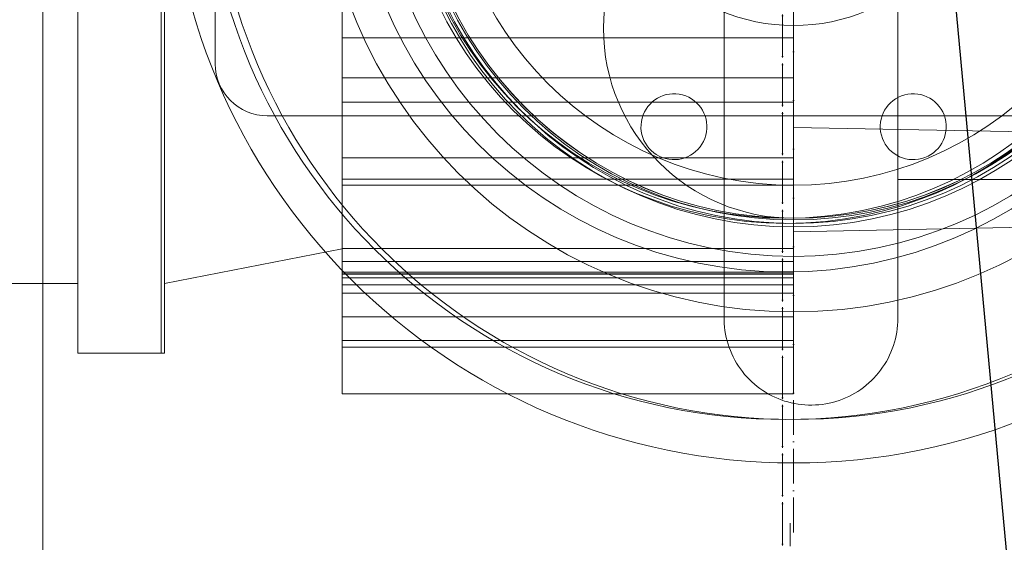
# Model space of a CAD drawing. Header units: metres. Extents: x -54598 to 1827199, y -329446 to -256744.
# Tile 123 of 256: x 28016 to 28583, y -268460 to -268159. Entities that reach past the tile are written whole.
import ezdxf
from ezdxf import colors
from ezdxf.entities.mleader import LeaderData, LeaderLine
from ezdxf.math import Vec2, Vec3

# ---------------------------------------------------------------- set-up
doc = ezdxf.new("R2010")
doc.units = ezdxf.units.M
doc.linetypes.add('ADSK_Осевая', pattern=[14, 10, -2, 0, -2])
for name, color, linetype, lineweight in [('A-GENM', 13, 'Continuous', 20), ('M-EQPM', 7, 'Continuous', 20), ('P-PIPE', 7, 'Continuous', 20), ('P-PIPE-CNTR', 7, 'ADSK_Осевая', 20), ('ТС_труБы', 5, 'Continuous', 60)]:
    doc.layers.add(name, color=color, linetype=linetype, lineweight=lineweight)
doc.styles.add('ISO_1.0', font='isocpeur.ttf')

# ---------------------------------------------------------------- blocks, each defined once
blk = doc.blocks.new('Tecofi_VPI4448-02_Затвор дисковый поворотный с ручкой - Затвор дисковый поворотный_VPI 4448-02-669455-В_Этаж 01_Сводный')
at = {"layer": 'P-PIPE', "color": 1}
for p, q in [((-875.86, 27832.58), (-875.86, 27702.58)), ((-860.86, 27687.58), (-557.86, 27687.58))]:
    blk.add_line(p, q, dxfattribs=at)
for centre, radius, start, end in [((-709.36, 27767.58), 110, 90, 270), ((-709.36, 27767.58), 110, 270, 90), ((-709.36, 27767.58), 100, 90, 270), ((-709.36, 27767.58), 100, 270, 90), ((-860.86, 27702.58), 15, 180, 270)]:
    blk.add_arc(centre, radius, start, end, dxfattribs=at)
blk = doc.blocks.new('VM_Фланец_ГОСТ 332591 - VM_Фланец_ГОСТ 33259-2015-669460-В_Этаж 01_Сводный')
at = {"layer": 'P-PIPE'}
for radius, start, end in [(167.5, 90, 270), (167.5, 270, 90), (111, 90, 270), (111, 270, 90)]:
    blk.add_arc((-709.36, 27767.58), radius, start, end, dxfattribs=at)
blk = doc.blocks.new('VM_Фланец_ГОСТ 332591 - VM_Фланец_ГОСТ 33259-2015-V8-В_Этаж 01_Сводный')
at = {"layer": 'P-PIPE'}
for radius, start, end in [(167.5, 90, 270), (167.5, 270, 90), (111, 90, 270), (111, 270, 90)]:
    blk.add_arc((-709.36, 27767.58), radius, start, end, dxfattribs=at)
blk = doc.blocks.new('ìáß_ß_Stratos_GIGA_Wilo - Stratos GIGA 100_3-33_22-669461-В_Этаж 01_Сводный')
at = {"layer": 'A-GENM', "color": 1}
for p, q in [((-679.36, 27669.23), (-679.36, 27869.23)), ((-679.36, 27869.23), (-679.36, 27669.23)), ((-839.36, 27710.05), (-839.36, 27828.41)), ((-839.36, 27828.41), (-839.36, 27710.05)), ((-709.36, 27769.23), (-709.36, 27710.05)), ((-709.36, 27710.05), (-709.36, 27722.4)), ((-839.36, 27710.05), (-839.36, 27698.54)), ((-839.36, 27710.05), (-839.36, 27698.54)), ((-709.36, 27710.05), (-839.36, 27710.05)), ((-709.36, 27710.05), (-839.36, 27710.05)), ((-709.36, 27698.54), (-709.36, 27710.05)), ((-709.36, 27698.54), (-709.36, 27710.05)), ((-839.36, 27698.54), (-709.36, 27698.54)), ((-839.36, 27698.54), (-839.36, 27667.62)), ((-839.36, 27698.54), (-839.36, 27667.62)), ((-839.36, 27698.54), (-709.36, 27698.54)), ((-709.36, 27667.62), (-709.36, 27698.54)), ((-709.36, 27667.62), (-709.36, 27698.54)), ((-709.36, 27691.46), (-839.36, 27691.46)), ((-709.36, 27691.46), (-839.36, 27691.46)), ((-839.36, 27689.12), (-839.36, 27677.8)), ((-839.36, 27677.8), (-839.36, 27689.12)), ((-839.36, 27677.8), (-839.36, 27689.12)), ((-839.36, 27689.12), (-839.36, 27677.8)), ((-709.36, 27677.8), (-709.36, 27689.12)), ((-709.36, 27689.12), (-709.36, 27677.8)), ((-709.36, 27689.12), (-709.36, 27677.8)), ((-709.36, 27677.8), (-709.36, 27689.12)), ((-839.36, 27675.46), (-709.36, 27675.46)), ((-839.36, 27675.46), (-709.36, 27675.46)), ((-709.36, 27669.34), (-839.36, 27669.34)), ((-709.36, 27669.34), (-839.36, 27669.34)), ((-839.36, 27667.62), (-709.36, 27667.62)), ((-839.36, 27667.62), (-839.36, 27642.05)), ((-709.36, 27667.62), (-839.36, 27667.62)), ((-709.36, 27642.05), (-709.36, 27667.62)), ((-679.36, 27669.23), (-629.36, 27669.23)), ((-839.36, 27666.41), (-839.36, 27652.27)), ((-839.36, 27652.27), (-839.36, 27666.41)), ((-839.36, 27652.27), (-839.36, 27666.41)), ((-839.36, 27666.41), (-839.36, 27652.27)), ((-709.36, 27652.27), (-709.36, 27666.41)), ((-709.36, 27666.41), (-709.36, 27652.27)), ((-709.36, 27666.41), (-709.36, 27652.27)), ((-709.36, 27652.27), (-709.36, 27666.41)), ((-839.36, 27649.34), (-709.36, 27649.34)), ((-839.36, 27649.34), (-709.36, 27649.34)), ((-709.36, 27645.63), (-839.36, 27645.63)), ((-709.36, 27645.63), (-839.36, 27645.63)), ((-839.36, 27642.52), (-839.36, 27645.61)), ((-839.36, 27645.61), (-839.36, 27640.88)), ((-839.36, 27640.88), (-839.36, 27645.61)), ((-839.36, 27642.52), (-839.36, 27645.61)), ((-839.36, 27645.61), (-709.36, 27645.61)), ((-709.36, 27645.61), (-839.36, 27645.61)), ((-709.36, 27645.61), (-709.36, 27642.52)), ((-709.36, 27645.61), (-709.36, 27640.88)), ((-709.36, 27640.88), (-709.36, 27645.61)), ((-709.36, 27645.61), (-709.36, 27642.52)), ((-839.36, 27642.52), (-709.36, 27642.52)), ((-839.36, 27642.05), (-839.36, 27642.52)), ((-839.36, 27642.05), (-839.36, 27642.52)), ((-709.36, 27642.52), (-839.36, 27642.52)), ((-709.36, 27642.05), (-839.36, 27642.05)), ((-839.36, 27642.05), (-709.36, 27642.05)), ((-709.36, 27642.52), (-709.36, 27642.05)), ((-709.36, 27642.52), (-709.36, 27642.05)), ((-839.36, 27641.91), (-839.36, 27629.69)), ((-839.36, 27629.68), (-839.36, 27641.91)), ((-709.36, 27641.91), (-839.36, 27641.91)), ((-839.36, 27641.91), (-709.36, 27641.91)), ((-709.36, 27640.92), (-839.36, 27640.92)), ((-709.36, 27640.91), (-839.36, 27640.91)), ((-839.36, 27640.91), (-709.36, 27640.91)), ((-709.36, 27641.91), (-709.36, 27629.68)), ((-709.36, 27629.69), (-709.36, 27641.91)), ((-709.36, 27638.84), (-839.36, 27638.84)), ((-839.36, 27636.44), (-709.36, 27636.44)), ((-839.36, 27636.44), (-709.36, 27636.44)), ((-839.36, 27630.92), (-839.36, 27630.92)), ((-839.36, 27630.92), (-839.36, 27630.92)), ((-839.36, 27630.84), (-839.36, 27630.84)), ((-839.36, 27630.84), (-839.36, 27630.84)), ((-709.36, 27630.92), (-709.36, 27630.92)), ((-709.36, 27630.92), (-709.36, 27630.92)), ((-709.36, 27630.84), (-709.36, 27630.84)), ((-709.36, 27630.84), (-709.36, 27630.84)), ((-839.36, 27629.69), (-839.36, 27607.45)), ((-709.36, 27629.69), (-839.36, 27629.69)), ((-839.36, 27607.45), (-839.36, 27629.68)), ((-709.36, 27629.68), (-839.36, 27629.68)), ((-709.36, 27607.45), (-709.36, 27629.69)), ((-709.36, 27629.68), (-709.36, 27607.45)), ((-839.36, 27622.84), (-709.36, 27622.84)), ((-839.36, 27620.92), (-709.36, 27620.92)), ((-709.36, 27607.45), (-839.36, 27607.45)), ((-839.36, 27607.45), (-709.36, 27607.45))]:
    blk.add_line(p, q, dxfattribs=at)
at = {"layer": 'A-GENM', "color": 1, "flags": 128}
for points in [[(-729.36, 27629.23), (-729.36, 27629.34), (-729.36, 27629.68), (-729.36, 27630.24), (-729.36, 27631.02), (-729.36, 27632.02), (-729.36, 27633.24), (-729.36, 27634.68), (-729.36, 27636.34), (-729.36, 27638.2), (-729.36, 27640.28), (-729.36, 27642.56), (-729.36, 27645.05), (-729.36, 27647.73), (-729.36, 27650.61), (-729.36, 27653.68), (-729.36, 27656.94), (-729.36, 27660.37), (-729.36, 27663.98), (-729.36, 27667.75), (-729.36, 27671.69), (-729.36, 27675.78), (-729.36, 27680.03), (-729.36, 27684.41), (-729.36, 27688.94), (-729.36, 27693.59), (-729.36, 27698.36), (-729.36, 27703.24), (-729.36, 27708.23), (-729.36, 27713.32), (-729.36, 27718.5)], [(-729.36, 27716.11), (-729.36, 27710.97), (-729.36, 27705.92), (-729.36, 27700.98), (-729.36, 27696.15), (-729.36, 27691.43), (-729.36, 27686.84), (-729.36, 27682.38), (-729.36, 27678.06), (-729.36, 27673.88), (-729.36, 27669.86), (-729.36, 27665.99), (-729.36, 27662.29), (-729.36, 27658.77), (-729.36, 27655.42), (-729.36, 27652.25), (-729.36, 27649.26), (-729.36, 27646.47), (-729.36, 27643.88), (-729.36, 27641.49), (-729.36, 27639.3), (-729.36, 27637.32), (-729.36, 27635.55), (-729.36, 27633.99), (-729.36, 27632.65), (-729.36, 27631.53), (-729.36, 27630.63), (-729.36, 27629.95), (-729.36, 27629.49), (-729.36, 27629.26), (-729.36, 27629.23)], [(-679.36, 27716.11), (-679.36, 27710.97), (-679.36, 27705.92), (-679.36, 27700.98), (-679.36, 27696.15), (-679.36, 27691.43), (-679.36, 27686.84), (-679.36, 27682.38), (-679.36, 27678.06), (-679.36, 27673.88), (-679.36, 27669.86), (-679.36, 27665.99), (-679.36, 27662.29), (-679.36, 27658.77), (-679.36, 27655.42), (-679.36, 27652.25), (-679.36, 27649.26), (-679.36, 27646.47), (-679.36, 27643.88), (-679.36, 27641.49), (-679.36, 27639.3), (-679.36, 27637.32), (-679.36, 27635.55), (-679.36, 27633.99), (-679.36, 27632.65), (-679.36, 27631.53), (-679.36, 27630.63), (-679.36, 27629.95), (-679.36, 27629.49), (-679.36, 27629.26), (-679.36, 27629.23)], [(-679.36, 27629.23), (-679.36, 27629.34), (-679.36, 27629.68), (-679.36, 27630.24), (-679.36, 27631.02), (-679.36, 27632.02), (-679.36, 27633.24), (-679.36, 27634.68), (-679.36, 27636.34), (-679.36, 27638.2), (-679.36, 27640.28), (-679.36, 27642.56), (-679.36, 27645.05), (-679.36, 27647.73), (-679.36, 27650.61), (-679.36, 27653.68), (-679.36, 27656.94), (-679.36, 27660.37), (-679.36, 27663.98), (-679.36, 27667.75), (-679.36, 27671.69), (-679.36, 27675.78), (-679.36, 27680.03), (-679.36, 27684.41), (-679.36, 27688.94), (-679.36, 27693.59), (-679.36, 27698.36), (-679.36, 27703.24), (-679.36, 27708.23), (-679.36, 27713.32), (-679.36, 27718.5)], [(-679.36, 27629.23), (-679.38, 27628.23), (-679.44, 27627.23), (-679.54, 27626.24), (-679.68, 27625.25), (-679.86, 27624.26), (-680.07, 27623.29), (-680.33, 27622.32), (-680.63, 27621.36), (-680.96, 27620.42), (-681.33, 27619.49), (-681.74, 27618.58), (-682.18, 27617.68), (-682.66, 27616.81), (-683.18, 27615.95), (-683.72, 27615.11), (-684.31, 27614.3), (-684.92, 27613.51), (-685.56, 27612.74), (-686.24, 27612.01), (-686.94, 27611.29), (-687.67, 27610.61), (-688.43, 27609.96), (-689.21, 27609.34), (-690.02, 27608.75), (-690.85, 27608.19), (-691.7, 27607.67), (-692.57, 27607.18), (-693.47, 27606.73), (-694.37, 27606.31), (-695.3, 27605.93), (-696.24, 27605.58), (-697.19, 27605.28), (-698.15, 27605.01), (-699.13, 27604.78), (-700.11, 27604.59), (-701.1, 27604.44), (-702.09, 27604.33), (-703.09, 27604.26), (-704.09, 27604.23), (-705.09, 27604.24), (-706.09, 27604.29), (-707.08, 27604.38), (-708.07, 27604.51), (-709.06, 27604.67), (-710.04, 27604.88), (-711.01, 27605.13), (-711.96, 27605.41), (-712.91, 27605.74), (-713.84, 27606.1), (-714.76, 27606.5), (-715.66, 27606.93), (-716.54, 27607.4), (-717.41, 27607.91), (-718.25, 27608.44), (-719.07, 27609.02), (-719.87, 27609.62), (-720.64, 27610.26), (-721.38, 27610.92), (-722.1, 27611.62), (-722.79, 27612.34), (-723.45, 27613.09), (-724.08, 27613.87), (-724.68, 27614.67), (-725.25, 27615.49), (-725.78, 27616.34), (-726.28, 27617.21), (-726.74, 27618.09), (-727.17, 27619), (-727.56, 27619.92), (-727.91, 27620.85), (-728.23, 27621.8), (-728.51, 27622.76), (-728.75, 27623.73), (-728.95, 27624.71), (-729.11, 27625.7), (-729.23, 27626.69), (-729.31, 27627.69), (-729.35, 27628.69), (-729.36, 27629.23)]]:
    blk.add_lwpolyline(points, dxfattribs=at)
at = {"layer": 'M-EQPM', "color": 1}
for p, q in [((-915.46, 27919.23), (-915.46, 27619.23)), ((-915.46, 27619.23), (-915.46, 27919.23)), ((-891.46, 27919.23), (-891.46, 27619.23)), ((-891.46, 27619.23), (-891.46, 27919.23)), ((-890.46, 27619.23), (-890.46, 27919.23)), ((-890.46, 27919.23), (-890.46, 27619.23)), ((-890.46, 27619.23), (-890.46, 27919.23)), ((-890.46, 27919.23), (-890.46, 27619.23)), ((-915.46, 27639.23), (-915.46, 27899.23)), ((-915.46, 27899.23), (-915.46, 27639.23)), ((-890.46, 27639.23), (-890.46, 27899.23)), ((-890.46, 27899.23), (-890.46, 27639.23)), ((-839.36, 27889.23), (-839.36, 27649.23)), ((-839.36, 27649.23), (-839.36, 27889.23)), ((-709.36, 27684.19), (-589.36, 27681.96)), ((-709.36, 27669.19), (-709.36, 27669.19)), ((-709.36, 27669.19), (-709.36, 27669.19)), ((-709.36, 27654.19), (-589.36, 27656.49)), ((-890.46, 27639.23), (-839.36, 27649.23)), ((-940.46, 27639.23), (-915.46, 27639.23)), ((-915.46, 27619.23), (-890.46, 27619.23)), ((-891.46, 27619.23), (-890.46, 27619.23))]:
    blk.add_line(p, q, dxfattribs=at)
for centre, radius, start, end in [((-709.36, 27767.58), 110, 90, 270), ((-709.36, 27767.58), 110, 90, 270), ((-709.36, 27767.58), 110, 270, 90), ((-709.36, 27767.58), 110, 270, 90), ((-743.8, 27684.43), 9.5, 75, 255), ((-743.8, 27684.43), 9.5, 75, 255), ((-743.8, 27684.43), 9.5, 255, 75), ((-743.8, 27684.43), 9.5, 255, 75), ((-674.92, 27684.43), 9.5, 105, 285), ((-674.92, 27684.43), 9.5, 105, 285), ((-674.92, 27684.43), 9.5, 285, 105), ((-674.92, 27684.43), 9.5, 285, 105)]:
    blk.add_arc(centre, radius, start, end, dxfattribs=at)
blk = doc.blocks.new('ADSK_СтальСварка_Переход_ГОСТ173781 - Исполнение 2-669462-В_Этаж 01_Сводный')
at = {"layer": 'P-PIPE', "color": 1}
for radius, start, end in [(109.5, 90, 270), (109.5, 270, 90), (54, 90, 270), (54, 270, 90)]:
    blk.add_arc((-709.36, 27767.58), radius, start, end, dxfattribs=at)
blk = doc.blocks.new('Tecofi_DI6240_ Компенсатор металлический фланцевый - Компенсатор металлический фланцевый_DI 6240-669463-В_Этаж 01_Сводный')
at = {"layer": 'P-PIPE', "color": 10, "lineweight": 9}
for radius, start, end in [(125, 90, 270), (125, 270, 90), (109.5, 90, 270), (109.5, 90, 270), (109.5, 270, 90), (109.5, 270, 90)]:
    blk.add_arc((-711.56, 27767.58), radius, start, end, dxfattribs=at)
blk = doc.blocks.new('VM_Фланец_ГОСТ 332591 - VM_Фланец_ГОСТ 33259-2015 2-669467-В_Этаж 01_Сводный')
at = {"layer": 'P-PIPE'}
for radius, start, end in [(167.5, 90, 270), (167.5, 270, 90), (111, 90, 270), (111, 270, 90)]:
    blk.add_arc((-711.56, 27767.58), radius, start, end, dxfattribs=at)
blk = doc.blocks.new('VM_Фланец_ГОСТ 332591 - VM_Фланец_ГОСТ 33259-2015 2-V9-В_Этаж 01_Сводный')
at = {"layer": 'P-PIPE'}
for radius, start, end in [(167.5, 90, 270), (167.5, 270, 90), (111, 90, 270), (111, 270, 90)]:
    blk.add_arc((-711.56, 27767.58), radius, start, end, dxfattribs=at)
blk = doc.blocks.new('Tecofi_DI6240_ Компенсатор металлический фланцевый - Компенсатор металлический фланцевый_DI 6240-V10-В_Этаж 01_Сводный')
at = {"layer": 'P-PIPE', "color": 10, "lineweight": 9}
for radius, start, end in [(125, 90, 270), (125, 270, 90), (109.5, 90, 270), (109.5, 90, 270), (109.5, 270, 90), (109.5, 270, 90)]:
    blk.add_arc((-711.56, 27767.58), radius, start, end, dxfattribs=at)
blk = doc.blocks.new('Tecofi_CB4450_Клапан обратный межфланцевый - Клапан обратный двухстворчатый межфланцевый_CB 4450-669468-В_Этаж 01_Сводный')
at = {"layer": 'P-PIPE', "color": 1}
for radius, start, end in [(136.5, 90, 270), (136.5, 90, 270), (136.5, 270, 90), (136.5, 270, 90), (120.5, 90, 270), (120.5, 270, 90), (112, 90, 270), (112, 90, 270), (112, 90, 270), (112, 270, 90), (112, 270, 90), (112, 270, 90)]:
    blk.add_arc((-709.36, 27767.58), radius, start, end, dxfattribs=at)
blk = doc.blocks.new('VM_Фланец_ГОСТ 332591 - VM_Фланец_ГОСТ 33259-2015-669472-В_Этаж 01_Сводный')
at = {"layer": 'P-PIPE'}
for radius, start, end in [(180, 90, 270), (180, 270, 90), (111, 90, 270), (111, 270, 90)]:
    blk.add_arc((-709.36, 27767.58), radius, start, end, dxfattribs=at)
blk = doc.blocks.new('VM_Фланец_ГОСТ 332591 - VM_Фланец_ГОСТ 33259-2015-V11-В_Этаж 01_Сводный')
at = {"layer": 'P-PIPE'}
for radius, start, end in [(180, 90, 270), (180, 270, 90), (111, 90, 270), (111, 270, 90)]:
    blk.add_arc((-709.36, 27767.58), radius, start, end, dxfattribs=at)
blk = doc.blocks.new('Tecofi_VPI4448-02_Затвор дисковый поворотный с ручкой - Затвор дисковый поворотный_VPI 4448-02-V12-В_Этаж 01_Сводный')
at = {"layer": 'P-PIPE', "color": 1}
for p, q in [((-875.86, 27832.58), (-875.86, 27702.58)), ((-860.86, 27687.58), (-557.86, 27687.58))]:
    blk.add_line(p, q, dxfattribs=at)
for centre, radius, start, end in [((-709.36, 27767.58), 110, 90, 270), ((-709.36, 27767.58), 110, 270, 90), ((-709.36, 27767.58), 100, 90, 270), ((-709.36, 27767.58), 100, 270, 90), ((-860.86, 27702.58), 15, 180, 270)]:
    blk.add_arc(centre, radius, start, end, dxfattribs=at)
blk = doc.blocks.new('ADSK_СтальСварка_Врезка - Врезка стальная-719613-В_Этаж 01_Сводный')
at = {"layer": 'P-PIPE', "color": 1}
for start, end in [(90, 270), (90, 270), (270, 90), (270, 90)]:
    blk.add_arc((-709.36, 27767.58), 109.5, start, end, dxfattribs=at)
blk = doc.blocks.new('ADSK_СтальСварка_Врезка - Врезка стальная-669957-В_Этаж 01_Сводный')
at = {"layer": 'P-PIPE', "color": 1}
for start, end in [(90, 270), (90, 270), (270, 90), (270, 90)]:
    blk.add_arc((-709.36, 27767.58), 109.5, start, end, dxfattribs=at)
blk = doc.blocks.new('fdsafdsf')
at = {"layer": 'P-PIPE', "color": 1}
blk.add_line((222057.14, 40840.76), (222057.14, 38808.87), dxfattribs=at)
for centre, radius, start, end in [((222273.31, 39993.71), 109.5, 180, 0), ((222273.31, 39993.71), 109.5, 180, 0), ((222273.31, 39993.71), 109.5, 180, 0), ((222273.31, 39993.71), 109.5, 180, 0), ((222273.31, 39993.71), 109.5, 180, 0), ((222273.31, 39993.71), 109.5, 180, 0), ((222273.31, 39938.96), 54.75, 90, 270), ((222273.31, 39938.96), 54.75, 90, 270), ((222273.31, 39938.96), 54.75, 90, 270), ((222273.31, 39938.96), 54.75, 90, 270), ((222273.31, 39938.96), 54.75, 90, 270), ((222273.31, 39938.96), 54.75, 90, 270)]:
    blk.add_arc(centre, radius, start, end, dxfattribs=at)
at = {"layer": 'P-PIPE-CNTR', "color": 1}
for p, q in [((222270.14, 38808.87), (222270.14, 40840.76)), ((222270.14, 38808.87), (222270.14, 40840.76)), ((222270.14, 38961.02), (222270.14, 40251.02)), ((222270.14, 38961.02), (222270.14, 40251.02)), ((222273.31, 39793.71), (222273.31, 40193.71)), ((222273.31, 39793.71), (222273.31, 40193.71)), ((222273.31, 39793.71), (222273.31, 40193.71)), ((222273.31, 39793.71), (222273.31, 40193.71)), ((222273.31, 39793.71), (222273.31, 40193.71)), ((222273.31, 39793.71), (222273.31, 40193.71)), ((222273.31, 39793.71), (222273.31, 40193.71)), ((222272.34, 39396.31), (222272.34, 39796.31)), ((222272.34, 39396.31), (222272.34, 39796.31)), ((222272.34, 39396.31), (222272.34, 39796.31)), ((222272.34, 39396.31), (222272.34, 39796.31)), ((222272.34, 39396.31), (222272.34, 39796.31)), ((222272.34, 39396.31), (222272.34, 39796.31)), ((222272.34, 39396.31), (222272.34, 39796.31))]:
    blk.add_line(p, q, dxfattribs=at)
at = {"layer": 'M-EQPM', "color": 1}
blk.add_blockref('ìáß_ß_Stratos_GIGA_Wilo - Stratos GIGA 100_3-33_22-669461-В_Этаж 01_Сводный', (222982.66, 12226.14), dxfattribs=at)
at = {"layer": 'P-PIPE'}
for name in ['VM_Фланец_ГОСТ 332591 - VM_Фланец_ГОСТ 33259-2015-669472-В_Этаж 01_Сводный', 'VM_Фланец_ГОСТ 332591 - VM_Фланец_ГОСТ 33259-2015-V11-В_Этаж 01_Сводный', 'VM_Фланец_ГОСТ 332591 - VM_Фланец_ГОСТ 33259-2015 2-669467-В_Этаж 01_Сводный', 'VM_Фланец_ГОСТ 332591 - VM_Фланец_ГОСТ 33259-2015 2-V9-В_Этаж 01_Сводный', 'VM_Фланец_ГОСТ 332591 - VM_Фланец_ГОСТ 33259-2015 2-V9-В_Этаж 01_Сводный', 'VM_Фланец_ГОСТ 332591 - VM_Фланец_ГОСТ 33259-2015 2-669467-В_Этаж 01_Сводный', 'VM_Фланец_ГОСТ 332591 - VM_Фланец_ГОСТ 33259-2015-669460-В_Этаж 01_Сводный', 'VM_Фланец_ГОСТ 332591 - VM_Фланец_ГОСТ 33259-2015-V8-В_Этаж 01_Сводный', 'VM_Фланец_ГОСТ 332591 - VM_Фланец_ГОСТ 33259-2015-669460-В_Этаж 01_Сводный', 'VM_Фланец_ГОСТ 332591 - VM_Фланец_ГОСТ 33259-2015-V8-В_Этаж 01_Сводный']:
    blk.add_blockref(name, (222982.66, 12226.14), dxfattribs=at)
at = {"layer": 'P-PIPE', "color": 1}
for name in ['Tecofi_CB4450_Клапан обратный межфланцевый - Клапан обратный двухстворчатый межфланцевый_CB 4450-669468-В_Этаж 01_Сводный', 'Tecofi_DI6240_ Компенсатор металлический фланцевый - Компенсатор металлический фланцевый_DI 6240-669463-В_Этаж 01_Сводный', 'Tecofi_DI6240_ Компенсатор металлический фланцевый - Компенсатор металлический фланцевый_DI 6240-V10-В_Этаж 01_Сводный', 'Tecofi_VPI4448-02_Затвор дисковый поворотный с ручкой - Затвор дисковый поворотный_VPI 4448-02-669455-В_Этаж 01_Сводный', 'Tecofi_VPI4448-02_Затвор дисковый поворотный с ручкой - Затвор дисковый поворотный_VPI 4448-02-V12-В_Этаж 01_Сводный', 'ADSK_СтальСварка_Переход_ГОСТ173781 - Исполнение 2-669462-В_Этаж 01_Сводный', 'ADSK_СтальСварка_Врезка - Врезка стальная-719613-В_Этаж 01_Сводный', 'ADSK_СтальСварка_Врезка - Врезка стальная-669957-В_Этаж 01_Сводный']:
    blk.add_blockref(name, (222982.66, 12226.14), dxfattribs=at)
at = {"layer": 'P-PIPE', "color": 1, "extrusion": (0, 0, -1), "rotation": 180}
blk.add_blockref('ADSK_СтальСварка_Переход_ГОСТ173781 - Исполнение 2-669462-В_Этаж 01_Сводный', (-222982.66, 67761.29), dxfattribs=at)
blk = doc.blocks.new('_None')

msp = doc.modelspace()

# ---------------------------------------------------------------- block references
at = {"color": 5, "lineweight": 30, "xscale": 2, "yscale": 2, "zscale": 2}
msp.add_blockref('fdsafdsf', (-416084.8, -348041.46), dxfattribs=at)

# ---------------------------------------------------------------- next in the draw order: leaders
at = {"layer": 'ТС_труБы', "color": 5, "linetype": 'Continuous', "lineweight": 5}
ml = msp.add_multileader_mtext('Standard', dxfattribs=at)
ml.set_content('{\\fArial|b0|i0|c204|p34;\\C0;НАСОС ЦИРКУЛЯЦИИ /НАСОС СЕТЕВОЙ/ ГВС N=3 КВТ}', color=250, style='ISO_1.0')
ml.set_leader_properties(color=250)
ml.set_arrow_properties(name='NONE')
ml.build(insert=Vec2(0, 0))
ml.multileader.update_dxf_attribs({"text_left_attachment_type": 6, "text_right_attachment_type": 6, "dogleg_length": 86.42, "arrow_head_size": 200})
ctx = ml.context
ctx.base_point, ctx.char_height, ctx.arrow_head_size, ctx.landing_gap_size, ctx.plane_origin = Vec3(31748.23, -266307.12), 500, 200, 200, Vec3(37906.79, -265214.55)
ctx.left_attachment, ctx.right_attachment, ctx.text_align_type = 6, 6, 1
notes = []
notes.append((ctx, [(1, (1, 1, 0), (31661.8, -266307.12), (1, 0), 86.42, [(2, [(28530.7, -267887.73), (28626.19, -268917.72), (28686.58, -269786.44)], 0, [])])]))
ctx.mtext.insert, ctx.mtext.width, ctx.mtext.alignment, ctx.mtext.flow_direction = Vec3(37129.5, -265707.12), 10718.881, 2, 5
ctx.mtext.has_bg_fill, ctx.mtext.bg_color, ctx.mtext.bg_scale_factor, ctx.mtext.bg_transparency, ctx.mtext.use_window_bg_color = 1, -1073741824, 1, 0, 1
for ctx, leaders in notes:
    for number, flags, end, landing, length, lines in leaders:
        leader = LeaderData()
        leader.index, (leader.has_last_leader_line, leader.has_dogleg_vector, leader.attachment_direction) = number, flags
        leader.last_leader_point, leader.dogleg_vector, leader.dogleg_length = Vec3(end), Vec3(landing), length
        for number, points, colour, breaks in lines:
            line = LeaderLine()
            line.index, line.vertices, line.color, line.breaks = number, Vec3.list(points), colors.encode_raw_color(colour), breaks
            leader.lines.append(line)
        ctx.leaders.append(leader)

doc.saveas('drawing.dxf')
